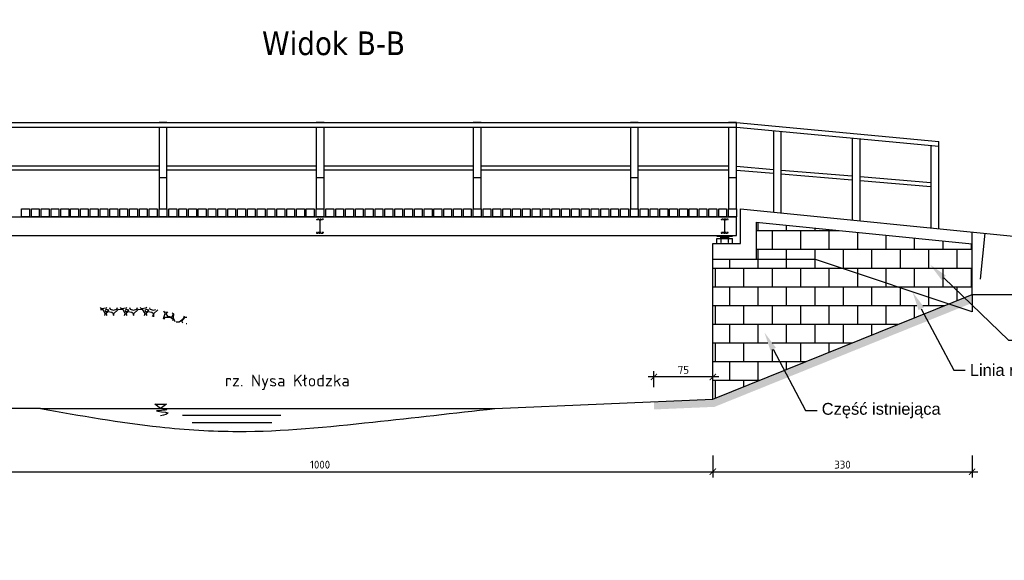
# Model space of a CAD drawing. Header units: millimetres. Extents: x 50975 to 116025, y -42779 to -16535.
# Tile 25 of 28: x 63883 to 65137, y -18034 to -17346. Entities that reach past the tile are written whole.
import ezdxf
from ezdxf import colors
from ezdxf.entities.mleader import LeaderData, LeaderLine
from ezdxf.enums import TextEntityAlignment as Align
from ezdxf.math import Vec2, Vec3

# ---------------------------------------------------------------- set-up
doc = ezdxf.new("R2010")
doc.units = ezdxf.units.MM
doc.header["$LTSCALE"] = 40
doc.header["$PDMODE"] = 35
doc.header["$PDSIZE"] = 10
doc.linetypes.add('DASHED', pattern=[0.75, 0.5, -0.25])
doc.layers.get('0').transparency = 0.4
doc.layers.get('Defpoints').transparency = 0.4
for name, color, linetype in [('K01', 94, 'Continuous'), ('K025', 161, 'Continuous'), ('K10', 10, 'Continuous'), ('Profile', 7, 'Continuous')]:
    doc.layers.add(name, color=color, linetype=linetype)
doc.styles.get("Standard").update_dxf_attribs({"font": 'isocpeur.ttf', "height": 10})
doc.linetypes.add('ZIGZAG', pattern='A,0.00254,-5.08,[131,ltypeshp.shx,S=5.08,R=0,X=-5.08,Y=0],-10.16,[131,ltypeshp.shx,S=5.08,R=180,X=5.08,Y=0],-5.08', length=20.32254)
doc.dimstyles.new('ARCHIC', dxfattribs={"dimtxt": 10, "dimasz": 8, "dimexe": 7.5, "dimexo": 15, "dimgap": 4, "dimtad": 1, "dimdec": 1, "dimrnd": 0.5, "dimtxsty": 'Standard', "dimblk": 'ARCHTICK', "dimcen": 12.5, "dimdle": 7.5, "dimclrd": 94, "dimclre": 94, "dimclrt": 151, "dimazin": 2, "dimtfac": 1, "dimtdec": 1, "dimtmove": 2, "dimatfit": 3, "dimfxl": 7.5, "dimarcsym": 0})

# ---------------------------------------------------------------- blocks, each defined once
blk = doc.blocks.new('c')
at = {"layer": 'Profile'}
for p, q in [((56414, -10814), (56414, -10914)), ((56469, -10814), (56414, -10814)), ((56418, -10896), (56418, -10831)), ((56428, -10821), (56469, -10821)), ((56469, -10821), (56469, -10814)), ((56414, -10914), (56469, -10914)), ((56469, -10906), (56428, -10906)), ((56469, -10914), (56469, -10906))]:
    blk.add_line(p, q, dxfattribs=at)
for centre, start, end in [((56428, -10831), 90, 180), ((56428, -10896), 180, 270)]:
    blk.add_arc(centre, 10, start, end, dxfattribs=at)
blk = doc.blocks.new('_ArchTick')
at = {"color": 0, "linetype": 'ByBlock', "const_width": 0.15}
blk.add_lwpolyline([(-0.5, -0.5), (0.5, 0.5)], dxfattribs=at)
blk = doc.blocks.new('*D334')
at = {"layer": 'Defpoints', "color": 0}
for p in [(63765.8, -17885.8), (64765.8, -17885.8), (64765.8, -17921.3)]:
    blk.add_point(p, dxfattribs=at)
at = {"layer": 'K025', "color": 94, "lineweight": -2}
for p, q in [((63765.8, -17900.8), (63765.8, -17928.8)), ((64765.8, -17900.8), (64765.8, -17928.8)), ((63758.3, -17921.3), (64773.3, -17921.3))]:
    blk.add_line(p, q, dxfattribs=at)
at = {"layer": 'K025', "color": 94, "lineweight": -2, "xscale": 8, "yscale": 8, "zscale": 8, "rotation": 180}
blk.add_blockref('_ArchTick', (63765.8, -17921.3), dxfattribs=at)
at = {"layer": 'K025', "color": 94, "lineweight": -2, "xscale": 8, "yscale": 8, "zscale": 8}
blk.add_blockref('_ArchTick', (64765.8, -17921.3), dxfattribs=at)
at = {"layer": 'K025', "color": 151, "insert": (64265.8, -17912.3), "char_height": 10, "attachment_point": 5}
blk.add_mtext('1000', dxfattribs=at)
blk = doc.blocks.new('*D338')
at = {"layer": 'Defpoints', "color": 0}
for p in [(64765.8, -17885.8), (65095.8, -17885.8), (65095.8, -17921.3)]:
    blk.add_point(p, dxfattribs=at)
at = {"layer": 'K025', "color": 94, "lineweight": -2}
for p, q in [((64765.8, -17900.8), (64765.8, -17928.8)), ((65095.8, -17900.8), (65095.8, -17928.8)), ((64758.3, -17921.3), (65103.3, -17921.3))]:
    blk.add_line(p, q, dxfattribs=at)
at = {"layer": 'K025', "color": 94, "lineweight": -2, "xscale": 8, "yscale": 8, "zscale": 8, "rotation": 180}
blk.add_blockref('_ArchTick', (64765.8, -17921.3), dxfattribs=at)
at = {"layer": 'K025', "color": 94, "lineweight": -2, "xscale": 8, "yscale": 8, "zscale": 8}
blk.add_blockref('_ArchTick', (65095.8, -17921.3), dxfattribs=at)
at = {"layer": 'K025', "color": 151, "insert": (64930.8, -17912.3), "char_height": 10, "attachment_point": 5}
blk.add_mtext('330', dxfattribs=at)
blk = doc.blocks.new('*D392')
at = {"layer": 'Defpoints', "color": 0}
for p in [(64690.8, -17800.7), (64690.8, -17828.8), (64765.8, -17828.8)]:
    blk.add_point(p, dxfattribs=at)
at = {"layer": 'K01', "color": 94, "lineweight": -2}
for p, q in [((64690.8, -17813.8), (64690.8, -17793.2)), ((64765.8, -17813.8), (64765.8, -17793.2)), ((64773.3, -17800.7), (64683.3, -17800.7))]:
    blk.add_line(p, q, dxfattribs=at)
at = {"layer": 'K01', "color": 94, "lineweight": -2, "xscale": 8, "yscale": 8, "zscale": 8, "rotation": 180}
blk.add_blockref('_ArchTick', (64690.8, -17800.7), dxfattribs=at)
at = {"layer": 'K01', "color": 94, "lineweight": -2, "xscale": 8, "yscale": 8, "zscale": 8}
blk.add_blockref('_ArchTick', (64765.8, -17800.7), dxfattribs=at)
at = {"layer": 'K01', "color": 151, "insert": (64728.3, -17791.7), "char_height": 10, "attachment_point": 5}
blk.add_mtext('75', dxfattribs=at)

msp = doc.modelspace()

# ---------------------------------------------------------------- hatches: boundary and pattern name
at = {"layer": 'K01'}
h = msp.add_hatch(dxfattribs=at)
h.set_pattern_fill('APPIANRN', color=256, scale=0.15)
h.set_pattern_definition([(0, (75374.345, -17828.842), (0, 23.8125), []), (90, (75374.345, -17828.842), (-18.0975, 23.8125), [23.8125, -23.8125])])
h.paths.add_polyline_path([(64765.81, -17828.84), (64765.81, -17650.84), (64895.26, -17650.84), (65065.66, -17707.99), (65034.61, -17720.51), (65031.12, -17713.89), (65034.65, -17712.02), (65019.92, -17692.66), (65027.58, -17715.75), (65031.12, -17713.89), (65034.61, -17720.51), (64856.75, -17792.19), (64842.59, -17765.35), (64846.13, -17763.48), (64831.4, -17744.12), (64839.05, -17767.21), (64842.59, -17765.35), (64856.75, -17792.19)])
h.paths.add_polyline_path([(64820.81, -17650.84), (64820.81, -17603.92), (64932.86, -17615.12), (64921.45, -17634.82), (64939.82, -17618.85), (64936.73, -17616.31), (64937.34, -17615.57), (65095.81, -17631.42), (65095.81, -17695.84), (65065.66, -17707.99), (64895.26, -17650.84)])
h = msp.add_hatch(dxfattribs=at)
h.set_pattern_fill('GRAVEL', color=256)
h.set_pattern_definition([(228.012788, (80943.0913, -14998.008), (-203.20000002, -228.59999999), [3.417214, -338.304836]), (184.969741, (80940.8053, -15000.5479), (304.79999988, 25.40000145), [5.864047, -580.54049]), (132.510447, (80934.9633, -15001.0559), (254.0000001, -279.3999999), [4.134815, -409.347228]), (267.273689, (80925.0573, -15007.4059), (25.40000005, 508), [5.340045, -528.664374]), (292.833654, (80924.8033, -15012.7399), (-127.00000001, 304.8), [5.236337, -518.398077]), (357.273689, (80926.8353, -15017.5659), (-508, 25.40000005), [5.340045, -528.664374]), (37.6942405, (80932.1693, -15017.8199), (-330.199999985, -254.00000002), [7.061937, -699.131153]), (72.2553284, (80937.7573, -15013.5019), (177.80000005, 558.799999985), [6.667195, -660.052566]), (121.429566, (80939.7893, -15007.1519), (-203.20000003, 330.19999998), [5.35813, -530.455457]), (175.236358, (80936.9953, -15002.58), (279.4, -25.40000004), [6.117133, -299.73937]), (222.397438, (80930.8993, -15002.0719), (-304.79999999, -279.40000001), [7.91078, -783.167725]), (138.814075, (80950.2033, -15007.66), (-177.8, 152.4), [2.700045, -267.30566]), (171.469234, (80948.1713, -15005.8819), (330.20000001, -50.79999994), [5.13682, -508.54639]), (225, (80943.091, -15005.12), (1e-14, -25.4), [3.592093, -32.32893]), (203.19859, (80941.3133, -15002.072), (127, 50.8), [1.934413, -191.506224]), (291.80141, (80939.5353, -15002.834), (-25.4, 76.2), [2.735656, -134.04753]), (30.963757, (80940.5513, -15005.374), (76.2, 50.8), [4.443197, -143.66298]), (161.56505, (80944.361, -15003.088), (50.8, -25.4), [3.21287, -77.10898]), (16.38954, (80924.8033, -15002.8339), (254, 76.2), [4.50088, -445.588267]), (70.346176, (80929.1213, -15001.5639), (-101.60000001, -279.4), [3.77599, -373.822157]), (293.19859, (80944.3613, -14998.008), (-50.8, 127), [3.8688, -189.571836]), (343.61046, (80945.8853, -15001.5639), (-254, 76.19999998), [4.50088, -445.588267]), (339.443955, (80924.8033, -15018.582), (-127, 50.8), [4.340352, -212.677343]), (294.77514, (80928.8673, -15020.106), (-127.00000015, 279.39999993), [3.63672, -360.035934]), (66.80141, (80944.6153, -15023.408), (50.8, 127), [3.8688, -189.571836]), (17.354025, (80946.1393, -15019.8519), (-330.2, -101.60000002), [4.257827, -421.52376]), (69.443955, (80932.1693, -15023.408), (-50.8, -127), [2.170176, -214.84752]), (101.309932, (80943.0913, -15023.408), (-25.4, 101.6), [1.295146, -128.21995]), (165.963757, (80942.8373, -15022.138), (76.2, -25.4), [5.236337, -99.490546]), (186.009006, (80937.7573, -15020.8679), (254, 25.40000001), [4.85267, -480.41365]), (303.690068, (80940.551, -15007.66), (-25.4, 50.8), [3.66324, -87.917764]), (353.1572266, (80942.5833, -15010.7079), (431.8, -50.79999998), [6.395568, -633.16009]), (60.945396, (80948.9333, -15011.47), (-101.6, -177.8), [2.615082, -258.893923]), (90, (80950.203, -15009.184), (-25.4, 25.4), [1.524, -23.876]), (120.256437, (80937.2493, -15020.106), (101.59999999, -177.8), [3.52867, -349.339408]), (48.012788, (80935.4713, -15017.058), (203.20000002, 228.59999999), [6.83443, -334.887622]), (0, (80940.043, -15011.978), (25.4, 25.4), [6.604, -18.796]), (325.304846, (80946.6473, -15011.9779), (254.0000001, -177.79999986), [4.016096, -397.593167]), (254.054604, (80949.9493, -15014.264), (-25.4, -101.6), [3.69829, -181.2165]), (207.645975, (80948.9333, -15017.8199), (-482.60000002, -253.999999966), [6.02145, -596.124644]), (175.426079, (80943.5993, -15020.6139), (-330.2, 25.4), [6.370295, -630.658465])])
h.paths.add_polyline_path([(64861.44, -17801.08), (65039.3, -17729.4), (65034.61, -17720.51), (64856.75, -17792.19)])
h.paths.add_polyline_path([(64690.81, -17832.09), (64765.81, -17828.84), (64856.75, -17792.19), (64861.44, -17801.08), (64767.95, -17838.76), (64690.81, -17842.09)])
h.paths.add_polyline_path([(65034.61, -17720.51), (65065.66, -17707.99), (65080.26, -17712.89), (65039.3, -17729.4)])
h.paths.add_polyline_path([(65080.26, -17712.89), (65065.66, -17707.99), (65095.81, -17695.84), (65095.81, -17706.62)])
h = msp.add_hatch(dxfattribs=at)
h.set_pattern_fill('GRAVEL', color=256)
h.set_pattern_definition([(228.01279, (65824.3286, -16441.0296), (-203.2, -228.6), [3.41721, -338.30484]), (184.96974, (65822.0426, -16443.5696), (304.7999999, 25.40000145), [5.86405, -580.5405]), (132.51045, (65816.2006, -16444.0776), (254.0000001, -279.3999999), [4.13482, -409.34723]), (267.27369, (65806.2946, -16450.4276), (25.40000005, 508), [5.34005, -528.66437]), (292.833654, (65806.0406, -16455.7616), (-127, 304.8), [5.23634, -518.39808]), (357.27369, (65808.0726, -16460.5876), (-508, 25.40000005), [5.34005, -528.66437]), (37.69424, (65813.4066, -16460.8416), (-330.2, -254.00000002), [7.06194, -699.13115]), (72.25533, (65818.9946, -16456.5236), (177.80000005, 558.8), [6.6672, -660.05257]), (121.429566, (65821.0266, -16450.1736), (-203.2, 330.2), [5.35813, -530.45546]), (175.23636, (65818.2326, -16445.6016), (279.4, -25.4), [6.11713, -299.73937]), (222.397438, (65812.1366, -16445.09356), (-304.8, -279.4), [7.91078, -783.16773]), (138.81407, (65831.4406, -16450.6816), (-177.8, 152.4), [2.70005, -267.30566]), (171.469234, (65829.4086, -16448.9036), (330.2, -50.79999994), [5.13682, -508.5464]), (225, (65824.329, -16448.142), (7e-15, -25.4), [3.5921, -32.32893]), (203.19859, (65822.5506, -16445.0936), (127, 50.8), [1.9344, -191.50622]), (291.8014, (65820.7726, -16445.8556), (-25.4, 76.2), [2.73566, -134.04753]), (30.96376, (65821.7886, -16448.3956), (76.2, 50.8), [4.4432, -143.66298]), (161.56505, (65825.599, -16446.1096), (50.8, -25.4), [3.21287, -77.10898]), (16.38954, (65806.0406, -16445.8556), (254, 76.2), [4.50088, -445.58827]), (70.34618, (65810.3586, -16444.5856), (-101.6, -279.4), [3.776, -373.82216]), (293.19859, (65825.5986, -16441.0296), (-50.8, 127), [3.8688, -189.57184]), (343.61046, (65827.1226, -16444.5856), (-254, 76.2), [4.50088, -445.58827]), (339.44395, (65806.0406, -16461.6036), (-127, 50.8), [4.34035, -212.67734]), (294.77514, (65810.1046, -16463.1276), (-127.0000002, 279.4), [3.63672, -360.03593]), (66.80141, (65825.8526, -16466.4296), (50.8, 127), [3.8688, -189.57184]), (17.354025, (65827.3766, -16462.8736), (-330.2, -101.6), [4.25783, -421.52376]), (69.44395, (65813.4066, -16466.4296), (-50.8, -127), [2.17018, -214.84752]), (101.30993, (65824.3286, -16466.4296), (-25.4, 101.6), [1.29515, -128.21995]), (165.96376, (65824.0746, -16465.1596), (76.2, -25.4), [5.23634, -99.49055]), (186.009006, (65818.9946, -16463.8896), (254, 25.4), [4.85267, -480.41365]), (303.69007, (65821.7886, -16450.6816), (-25.4, 50.8), [3.66324, -87.91776]), (353.157227, (65823.8206, -16453.7296), (431.8, -50.8), [6.39557, -633.1601]), (60.9454, (65830.1706, -16454.4916), (-101.6, -177.8), [2.61508, -258.89392]), (90, (65831.44, -16452.206), (-25.4, 25.4), [1.524, -23.876]), (120.25644, (65818.4866, -16463.1276), (101.6, -177.8), [3.52867, -349.3394]), (48.01279, (65816.7086, -16460.0796), (203.2, 228.6), [6.83443, -334.88762]), (0, (65821.28, -16455), (25.4, 25.4), [6.604, -18.796]), (325.30485, (65827.8846, -16454.9996), (254.0000001, -177.7999999), [4.0161, -397.59317]), (254.0546, (65831.1866, -16457.2856), (-25.4, -101.6), [3.6983, -181.2165]), (207.645975, (65830.1706, -16460.8416), (-482.6, -253.99999997), [6.02145, -596.12464]), (175.42608, (65824.8366, -16463.6356), (-330.2, 25.4), [6.3703, -630.65846])])
edge = h.paths.add_edge_path()
edge.add_line((63996.12, -17722.42), (63996.12, -17712.42))
edge.add_line((63996.12, -17712.42), (64046.12, -17712.42))
edge.add_spline(control_points=[(64046.12, -17712.42), (64049.07, -17713.08), (64052.02, -17713.73), (64054.97, -17714.38)], knot_values=[0, 0, 0, 0, 9.0329855, 9.0329855, 9.0329855, 9.0329855], degree=3, periodic=0)
edge.add_line((64054.97, -17714.38), (64063.42, -17726.25))
edge.add_spline(control_points=[(64063.42, -17726.25), (64057.65, -17724.98), (64051.89, -17723.7), (64046.12, -17722.42)], knot_values=[0, 0, 0, 0, 17.6585646, 17.6585646, 17.6585646, 17.6585646], degree=3, periodic=0)
edge.add_line((64046.12, -17722.42), (63996.12, -17722.42))
edge = h.paths.add_edge_path()
edge.add_line((64067.52, -17717.16), (64073.72, -17728.52))
edge.add_spline(control_points=[(64073.72, -17728.52), (64081.19, -17730.17), (64088.65, -17731.8), (64096.12, -17733.42)], knot_values=[28.1709514, 28.1709514, 28.1709514, 28.1709514, 51.0280406, 51.0280406, 51.0280406, 51.0280406], degree=3, periodic=0)
edge.add_line((64096.12, -17733.42), (64096.12, -17723.42))
edge.add_spline(control_points=[(64096.12, -17723.42), (64086.58, -17721.35), (64077.05, -17719.26), (64067.52, -17717.16)], knot_values=[21.8420676, 21.8420676, 21.8420676, 21.8420676, 51.0280406, 51.0280406, 51.0280406, 51.0280406], degree=3, periodic=0)
edge = h.paths.add_edge_path()
edge.add_line((64067.52, -17717.16), (64073.72, -17728.52))
edge.add_spline(control_points=[(64073.72, -17728.52), (64070.29, -17727.77), (64066.85, -17727.01), (64063.42, -17726.25)], knot_values=[17.6585646, 17.6585646, 17.6585646, 17.6585646, 28.1709514, 28.1709514, 28.1709514, 28.1709514], degree=3, periodic=0)
edge.add_line((64063.42, -17726.25), (64054.97, -17714.38))
edge.add_spline(control_points=[(64054.97, -17714.38), (64059.15, -17715.31), (64063.34, -17716.23), (64067.52, -17717.16)], knot_values=[9.0329855, 9.0329855, 9.0329855, 9.0329855, 21.8420676, 21.8420676, 21.8420676, 21.8420676], degree=3, periodic=0)
h.paths.add_polyline_path([(63986.12, -17712.42), (63996.12, -17712.42), (63996.12, -17722.42), (63986.12, -17722.42)])

# ---------------------------------------------------------------- linework, layer by layer
for p, q in [((65111.87, -17617.95), (65106.02, -17676.37)), ((63909.94, -17840.84), (64488.26, -17840.84)), ((64062.83, -17840.84), (64055.35, -17835.47)), ((64055.35, -17835.47), (64070.31, -17835.47)), ((64070.31, -17835.47), (64062.83, -17840.84)), ((64215.71, -17849.76), (64090.55, -17849.76)), ((64204.19, -17858.92), (64102.96, -17858.92))]:
    msp.add_line(p, q, dxfattribs=at)
at = {"layer": 'K01', "linetype": 'DASHED', "ltscale": 0.1}
for points in [[(64261.26, -17617.84), (64270.36, -17617.84), (64270.36, -17617.04), (64266.97, -17617.04, -0.4142136), (64266.07, -17616.14), (64266.07, -17601.54, -0.4142136), (64266.97, -17600.64), (64270.36, -17600.64), (64270.36, -17599.84), (64261.26, -17599.84), (64261.26, -17600.64), (64264.64, -17600.64, -0.4142136), (64265.54, -17601.54), (64265.54, -17616.14, -0.4142136), (64264.64, -17617.04), (64261.26, -17617.04)], [(64776.26, -17617.84), (64785.36, -17617.84), (64785.36, -17617.04), (64781.97, -17617.04, -0.4142136), (64781.07, -17616.14), (64781.07, -17601.54, -0.4142136), (64781.97, -17600.64), (64785.36, -17600.64), (64785.36, -17599.84), (64776.26, -17599.84), (64776.26, -17600.64), (64779.64, -17600.64, -0.4142136), (64780.54, -17601.54), (64780.54, -17616.14, -0.4142136), (64779.64, -17617.04), (64776.26, -17617.04)]]:
    msp.add_lwpolyline(points, format="xyb", close=True, dxfattribs=at)
at = {"layer": 'K01'}
msp.add_spline([(64062.83, -17840.84), (64070.69, -17842.42), (64057.51, -17843.98), (64072.03, -17846.55), (64062.65, -17850.35)], degree=3, dxfattribs=at)
at = {"layer": 'K025'}
for p, q in [((63735.81, -17476.84), (64795.81, -17476.84)), ((63735.81, -17482.84), (64795.81, -17482.84)), ((64070.81, -17476.84), (64060.81, -17476.84)), ((64060.81, -17482.84), (64060.81, -17586.84)), ((64070.81, -17586.84), (64070.81, -17482.84)), ((64270.81, -17476.84), (64260.81, -17476.84)), ((64260.81, -17482.84), (64260.81, -17586.84)), ((64270.81, -17586.84), (64270.81, -17482.84)), ((64470.81, -17476.84), (64460.81, -17476.84)), ((64460.81, -17482.84), (64460.81, -17586.84)), ((64470.81, -17586.84), (64470.81, -17482.84)), ((64670.81, -17476.84), (64660.81, -17476.84)), ((64660.81, -17482.84), (64660.81, -17586.84)), ((64670.81, -17586.84), (64670.81, -17482.84)), ((64795.81, -17476.84), (64785.81, -17476.84)), ((64785.81, -17482.84), (64785.81, -17586.84)), ((64795.81, -17476.84), (65053.27, -17501.09)), ((64795.81, -17482.84), (64795.81, -17476.84)), ((64795.81, -17586.84), (64795.81, -17482.84)), ((64795.81, -17482.84), (65053.27, -17507.09)), ((64842.85, -17487.27), (64842.85, -17591.05)), ((64852.85, -17592.05), (64852.85, -17488.21)), ((64943.27, -17496.73), (64943.27, -17601.09)), ((64953.27, -17602.09), (64953.27, -17497.67)), ((65043.27, -17506.15), (65043.27, -17611.09)), ((65053.27, -17612.09), (65053.27, -17501.09)), ((63870.81, -17532.34), (64060.81, -17532.34)), ((64070.81, -17532.34), (64260.81, -17532.34)), ((64270.81, -17532.34), (64460.81, -17532.34)), ((64470.81, -17532.34), (64660.81, -17532.34)), ((64670.81, -17532.34), (64785.81, -17532.34)), ((64795.81, -17532.75), (64842.85, -17536.65)), ((63870.81, -17537.34), (64060.81, -17537.34)), ((64060.81, -17546.84), (64070.81, -17546.84)), ((64070.81, -17537.34), (64260.81, -17537.34)), ((64260.81, -17546.84), (64270.81, -17546.84)), ((64270.81, -17537.34), (64460.81, -17537.34)), ((64460.81, -17546.84), (64470.81, -17546.84)), ((64470.81, -17537.34), (64660.81, -17537.34)), ((64660.81, -17546.84), (64670.81, -17546.84)), ((64670.81, -17537.34), (64785.81, -17537.34)), ((64785.81, -17546.84), (64795.81, -17546.84)), ((64795.81, -17537.77), (64842.85, -17541.67)), ((64852.85, -17537.48), (64943.27, -17544.97)), ((64852.85, -17542.5), (64943.27, -17549.99)), ((64953.27, -17545.8), (65043.27, -17553.25)), ((64953.27, -17550.81), (65043.27, -17558.27)), ((63735.81, -17596.84), (64795.81, -17596.84)), ((63885.81, -17596.84), (63885.81, -17586.84)), ((63885.81, -17586.84), (63895.81, -17586.84)), ((63885.81, -17596.84), (63885.81, -17586.84)), ((63885.81, -17586.84), (63895.81, -17586.84)), ((63895.81, -17596.84), (63885.81, -17596.84)), ((63895.81, -17596.84), (63885.81, -17596.84)), ((63895.81, -17586.84), (63895.81, -17596.84)), ((63895.81, -17586.84), (63895.81, -17596.84)), ((63898.31, -17596.84), (63898.31, -17586.84)), ((63898.31, -17586.84), (63908.31, -17586.84)), ((63908.31, -17596.84), (63898.31, -17596.84)), ((63908.31, -17586.84), (63908.31, -17596.84)), ((63910.77, -17596.84), (63910.77, -17586.84)), ((63910.77, -17586.84), (63920.77, -17586.84)), ((63920.77, -17596.84), (63910.77, -17596.84)), ((63920.77, -17586.84), (63920.77, -17596.84)), ((63923.31, -17596.84), (63923.31, -17586.84)), ((63923.31, -17586.84), (63933.31, -17586.84)), ((63933.31, -17596.84), (63923.31, -17596.84)), ((63933.31, -17586.84), (63933.31, -17596.84)), ((63935.81, -17596.84), (63935.81, -17586.84)), ((63935.81, -17586.84), (63945.81, -17586.84)), ((63945.81, -17596.84), (63935.81, -17596.84)), ((63945.81, -17586.84), (63945.81, -17596.84)), ((63948.31, -17596.84), (63948.31, -17586.84)), ((63948.31, -17586.84), (63958.31, -17586.84)), ((63958.31, -17596.84), (63948.31, -17596.84)), ((63958.31, -17586.84), (63958.31, -17596.84)), ((63960.77, -17596.84), (63960.77, -17586.84)), ((63960.77, -17586.84), (63970.77, -17586.84)), ((63970.77, -17596.84), (63960.77, -17596.84)), ((63970.77, -17586.84), (63970.77, -17596.84)), ((63973.31, -17596.84), (63973.31, -17586.84)), ((63973.31, -17586.84), (63983.31, -17586.84)), ((63983.31, -17596.84), (63973.31, -17596.84)), ((63983.31, -17586.84), (63983.31, -17596.84)), ((63985.81, -17596.84), (63985.81, -17586.84)), ((63985.81, -17586.84), (63995.81, -17586.84)), ((63995.81, -17596.84), (63985.81, -17596.84)), ((63995.81, -17586.84), (63995.81, -17596.84)), ((63998.31, -17596.84), (63998.31, -17586.84)), ((63998.31, -17586.84), (64008.31, -17586.84)), ((64008.31, -17596.84), (63998.31, -17596.84)), ((64008.31, -17586.84), (64008.31, -17596.84)), ((64010.77, -17596.84), (64010.77, -17586.84)), ((64010.77, -17586.84), (64020.77, -17586.84)), ((64020.77, -17596.84), (64010.77, -17596.84)), ((64020.77, -17586.84), (64020.77, -17596.84)), ((64023.31, -17596.84), (64023.31, -17586.84)), ((64023.31, -17586.84), (64033.31, -17586.84)), ((64033.31, -17596.84), (64023.31, -17596.84)), ((64033.31, -17586.84), (64033.31, -17596.84)), ((64035.81, -17596.84), (64035.81, -17586.84)), ((64035.81, -17586.84), (64045.81, -17586.84)), ((64035.81, -17596.84), (64035.81, -17586.84)), ((64035.81, -17586.84), (64045.81, -17586.84)), ((64045.81, -17596.84), (64035.81, -17596.84)), ((64045.81, -17596.84), (64035.81, -17596.84)), ((64045.81, -17586.84), (64045.81, -17596.84)), ((64045.81, -17586.84), (64045.81, -17596.84)), ((64048.31, -17596.84), (64048.31, -17586.84)), ((64048.31, -17586.84), (64058.31, -17586.84)), ((64058.31, -17596.84), (64048.31, -17596.84)), ((64058.31, -17586.84), (64058.31, -17596.84)), ((64060.81, -17596.84), (64060.81, -17586.84)), ((64060.81, -17586.84), (64070.81, -17586.84)), ((64070.81, -17596.84), (64060.81, -17596.84)), ((64070.81, -17586.84), (64070.81, -17596.84)), ((64073.31, -17596.84), (64073.31, -17586.84)), ((64073.31, -17586.84), (64083.31, -17586.84)), ((64083.31, -17596.84), (64073.31, -17596.84)), ((64083.31, -17586.84), (64083.31, -17596.84)), ((64085.81, -17596.84), (64085.81, -17586.84)), ((64085.81, -17586.84), (64095.81, -17586.84)), ((64095.81, -17596.84), (64085.81, -17596.84)), ((64095.81, -17586.84), (64095.81, -17596.84)), ((64098.31, -17596.84), (64098.31, -17586.84)), ((64098.31, -17586.84), (64108.31, -17586.84)), ((64108.31, -17596.84), (64098.31, -17596.84)), ((64108.31, -17586.84), (64108.31, -17596.84)), ((64110.77, -17596.84), (64110.77, -17586.84)), ((64110.77, -17586.84), (64120.77, -17586.84)), ((64120.77, -17596.84), (64110.77, -17596.84)), ((64120.77, -17586.84), (64120.77, -17596.84)), ((64123.31, -17596.84), (64123.31, -17586.84)), ((64123.31, -17586.84), (64133.31, -17586.84)), ((64133.31, -17596.84), (64123.31, -17596.84)), ((64133.31, -17586.84), (64133.31, -17596.84)), ((64135.81, -17596.84), (64135.81, -17586.84)), ((64135.81, -17586.84), (64145.81, -17586.84)), ((64145.81, -17596.84), (64135.81, -17596.84)), ((64145.81, -17586.84), (64145.81, -17596.84)), ((64148.31, -17596.84), (64148.31, -17586.84)), ((64148.31, -17586.84), (64158.31, -17586.84)), ((64158.31, -17596.84), (64148.31, -17596.84)), ((64158.31, -17586.84), (64158.31, -17596.84)), ((64160.77, -17596.84), (64160.77, -17586.84)), ((64160.77, -17586.84), (64170.77, -17586.84)), ((64170.77, -17596.84), (64160.77, -17596.84)), ((64170.77, -17586.84), (64170.77, -17596.84)), ((64173.31, -17596.84), (64173.31, -17586.84)), ((64173.31, -17586.84), (64183.31, -17586.84)), ((64183.31, -17596.84), (64173.31, -17596.84)), ((64183.31, -17586.84), (64183.31, -17596.84)), ((64185.81, -17596.84), (64185.81, -17586.84)), ((64185.81, -17586.84), (64195.81, -17586.84)), ((64185.81, -17596.84), (64185.81, -17586.84)), ((64185.81, -17586.84), (64195.81, -17586.84)), ((64195.81, -17596.84), (64185.81, -17596.84)), ((64195.81, -17596.84), (64185.81, -17596.84)), ((64195.81, -17586.84), (64195.81, -17596.84)), ((64195.81, -17586.84), (64195.81, -17596.84)), ((64198.31, -17596.84), (64198.31, -17586.84)), ((64198.31, -17586.84), (64208.31, -17586.84)), ((64208.31, -17596.84), (64198.31, -17596.84)), ((64208.31, -17586.84), (64208.31, -17596.84)), ((64210.77, -17596.84), (64210.77, -17586.84)), ((64210.77, -17586.84), (64220.77, -17586.84)), ((64220.77, -17596.84), (64210.77, -17596.84)), ((64220.77, -17586.84), (64220.77, -17596.84)), ((64223.31, -17596.84), (64223.31, -17586.84)), ((64223.31, -17586.84), (64233.31, -17586.84)), ((64233.31, -17596.84), (64223.31, -17596.84)), ((64233.31, -17586.84), (64233.31, -17596.84)), ((64235.81, -17596.84), (64235.81, -17586.84)), ((64235.81, -17586.84), (64245.81, -17586.84)), ((64245.81, -17596.84), (64235.81, -17596.84)), ((64245.81, -17586.84), (64245.81, -17596.84)), ((64248.31, -17596.84), (64248.31, -17586.84)), ((64248.31, -17586.84), (64258.31, -17586.84)), ((64258.31, -17596.84), (64248.31, -17596.84)), ((64258.31, -17586.84), (64258.31, -17596.84)), ((64260.77, -17596.84), (64260.77, -17586.84)), ((64260.77, -17586.84), (64270.77, -17586.84)), ((64270.77, -17596.84), (64260.77, -17596.84)), ((64270.77, -17586.84), (64270.77, -17596.84)), ((64273.31, -17596.84), (64273.31, -17586.84)), ((64273.31, -17586.84), (64283.31, -17586.84)), ((64283.31, -17596.84), (64273.31, -17596.84)), ((64283.31, -17586.84), (64283.31, -17596.84)), ((64285.81, -17596.84), (64285.81, -17586.84)), ((64285.81, -17586.84), (64295.81, -17586.84)), ((64295.81, -17596.84), (64285.81, -17596.84)), ((64295.81, -17586.84), (64295.81, -17596.84)), ((64298.31, -17596.84), (64298.31, -17586.84)), ((64298.31, -17586.84), (64308.31, -17586.84)), ((64308.31, -17596.84), (64298.31, -17596.84)), ((64308.31, -17586.84), (64308.31, -17596.84)), ((64310.77, -17596.84), (64310.77, -17586.84)), ((64310.77, -17586.84), (64320.77, -17586.84)), ((64320.77, -17596.84), (64310.77, -17596.84)), ((64320.77, -17586.84), (64320.77, -17596.84)), ((64323.31, -17596.84), (64323.31, -17586.84)), ((64323.31, -17586.84), (64333.31, -17586.84)), ((64333.31, -17596.84), (64323.31, -17596.84)), ((64333.31, -17586.84), (64333.31, -17596.84)), ((64335.81, -17596.84), (64335.81, -17586.84)), ((64335.81, -17586.84), (64345.81, -17586.84)), ((64335.81, -17596.84), (64335.81, -17586.84)), ((64335.81, -17586.84), (64345.81, -17586.84)), ((64345.81, -17596.84), (64335.81, -17596.84)), ((64345.81, -17596.84), (64335.81, -17596.84)), ((64345.81, -17586.84), (64345.81, -17596.84)), ((64345.81, -17586.84), (64345.81, -17596.84)), ((64348.31, -17596.84), (64348.31, -17586.84)), ((64348.31, -17586.84), (64358.31, -17586.84)), ((64358.31, -17596.84), (64348.31, -17596.84)), ((64358.31, -17586.84), (64358.31, -17596.84)), ((64360.77, -17596.84), (64360.77, -17586.84)), ((64360.77, -17586.84), (64370.77, -17586.84)), ((64370.77, -17596.84), (64360.77, -17596.84)), ((64370.77, -17586.84), (64370.77, -17596.84)), ((64373.31, -17596.84), (64373.31, -17586.84)), ((64373.31, -17586.84), (64383.31, -17586.84)), ((64383.31, -17596.84), (64373.31, -17596.84)), ((64383.31, -17586.84), (64383.31, -17596.84)), ((64385.81, -17596.84), (64385.81, -17586.84)), ((64385.81, -17586.84), (64395.81, -17586.84)), ((64395.81, -17596.84), (64385.81, -17596.84)), ((64395.81, -17586.84), (64395.81, -17596.84)), ((64398.31, -17596.84), (64398.31, -17586.84)), ((64398.31, -17586.84), (64408.31, -17586.84)), ((64408.31, -17596.84), (64398.31, -17596.84)), ((64408.31, -17586.84), (64408.31, -17596.84)), ((64410.77, -17596.84), (64410.77, -17586.84)), ((64410.77, -17586.84), (64420.77, -17586.84)), ((64420.77, -17596.84), (64410.77, -17596.84)), ((64420.77, -17586.84), (64420.77, -17596.84)), ((64423.31, -17596.84), (64423.31, -17586.84)), ((64423.31, -17586.84), (64433.31, -17586.84)), ((64433.31, -17596.84), (64423.31, -17596.84)), ((64433.31, -17586.84), (64433.31, -17596.84)), ((64435.81, -17596.84), (64435.81, -17586.84)), ((64435.81, -17586.84), (64445.81, -17586.84)), ((64445.81, -17596.84), (64435.81, -17596.84)), ((64445.81, -17586.84), (64445.81, -17596.84)), ((64448.31, -17596.84), (64448.31, -17586.84)), ((64448.31, -17586.84), (64458.31, -17586.84)), ((64458.31, -17596.84), (64448.31, -17596.84)), ((64458.31, -17586.84), (64458.31, -17596.84)), ((64460.77, -17596.84), (64460.77, -17586.84)), ((64460.77, -17586.84), (64470.77, -17586.84)), ((64470.77, -17596.84), (64460.77, -17596.84)), ((64470.77, -17586.84), (64470.77, -17596.84)), ((64473.31, -17596.84), (64473.31, -17586.84)), ((64473.31, -17586.84), (64483.31, -17586.84)), ((64483.31, -17596.84), (64473.31, -17596.84)), ((64483.31, -17586.84), (64483.31, -17596.84)), ((64485.81, -17596.84), (64485.81, -17586.84)), ((64485.81, -17586.84), (64495.81, -17586.84)), ((64485.81, -17596.84), (64485.81, -17586.84)), ((64485.81, -17586.84), (64495.81, -17586.84)), ((64495.81, -17596.84), (64485.81, -17596.84)), ((64495.81, -17596.84), (64485.81, -17596.84)), ((64495.81, -17586.84), (64495.81, -17596.84)), ((64495.81, -17586.84), (64495.81, -17596.84)), ((64498.31, -17596.84), (64498.31, -17586.84)), ((64498.31, -17586.84), (64508.31, -17586.84)), ((64508.31, -17596.84), (64498.31, -17596.84)), ((64508.31, -17586.84), (64508.31, -17596.84)), ((64510.77, -17596.84), (64510.77, -17586.84)), ((64510.77, -17586.84), (64520.77, -17586.84)), ((64520.77, -17596.84), (64510.77, -17596.84)), ((64520.77, -17586.84), (64520.77, -17596.84)), ((64523.31, -17596.84), (64523.31, -17586.84)), ((64523.31, -17586.84), (64533.31, -17586.84)), ((64533.31, -17596.84), (64523.31, -17596.84)), ((64533.31, -17586.84), (64533.31, -17596.84)), ((64535.81, -17596.84), (64535.81, -17586.84)), ((64535.81, -17586.84), (64545.81, -17586.84)), ((64545.81, -17596.84), (64535.81, -17596.84)), ((64545.81, -17586.84), (64545.81, -17596.84)), ((64548.31, -17596.84), (64548.31, -17586.84)), ((64548.31, -17586.84), (64558.31, -17586.84)), ((64558.31, -17596.84), (64548.31, -17596.84)), ((64558.31, -17586.84), (64558.31, -17596.84)), ((64560.77, -17596.84), (64560.77, -17586.84)), ((64560.77, -17586.84), (64570.77, -17586.84)), ((64570.77, -17596.84), (64560.77, -17596.84)), ((64570.77, -17586.84), (64570.77, -17596.84)), ((64573.31, -17596.84), (64573.31, -17586.84)), ((64573.31, -17586.84), (64583.31, -17586.84)), ((64583.31, -17596.84), (64573.31, -17596.84)), ((64583.31, -17586.84), (64583.31, -17596.84)), ((64585.81, -17596.84), (64585.81, -17586.84)), ((64585.81, -17586.84), (64595.81, -17586.84)), ((64595.81, -17596.84), (64585.81, -17596.84)), ((64595.81, -17586.84), (64595.81, -17596.84)), ((64598.31, -17596.84), (64598.31, -17586.84)), ((64598.31, -17586.84), (64608.31, -17586.84)), ((64608.31, -17596.84), (64598.31, -17596.84)), ((64608.31, -17586.84), (64608.31, -17596.84)), ((64610.77, -17596.84), (64610.77, -17586.84)), ((64610.77, -17586.84), (64620.77, -17586.84)), ((64620.77, -17596.84), (64610.77, -17596.84)), ((64620.77, -17586.84), (64620.77, -17596.84)), ((64623.31, -17596.84), (64623.31, -17586.84)), ((64623.31, -17586.84), (64633.31, -17586.84)), ((64633.31, -17596.84), (64623.31, -17596.84)), ((64633.31, -17586.84), (64633.31, -17596.84)), ((64635.81, -17596.84), (64635.81, -17586.84)), ((64635.81, -17586.84), (64645.81, -17586.84)), ((64635.81, -17596.84), (64635.81, -17586.84)), ((64635.81, -17586.84), (64645.81, -17586.84)), ((64645.81, -17596.84), (64635.81, -17596.84)), ((64645.81, -17596.84), (64635.81, -17596.84)), ((64645.81, -17586.84), (64645.81, -17596.84)), ((64645.81, -17586.84), (64645.81, -17596.84)), ((64648.31, -17596.84), (64648.31, -17586.84)), ((64648.31, -17586.84), (64658.31, -17586.84)), ((64658.31, -17596.84), (64648.31, -17596.84)), ((64658.31, -17586.84), (64658.31, -17596.84)), ((64660.81, -17596.84), (64660.81, -17586.84)), ((64660.81, -17586.84), (64670.81, -17586.84)), ((64670.81, -17596.84), (64660.81, -17596.84)), ((64670.81, -17586.84), (64670.81, -17596.84)), ((64673.31, -17596.84), (64673.31, -17586.84)), ((64673.31, -17586.84), (64683.31, -17586.84)), ((64683.31, -17596.84), (64673.31, -17596.84)), ((64683.31, -17586.84), (64683.31, -17596.84)), ((64685.81, -17596.84), (64685.81, -17586.84)), ((64685.81, -17586.84), (64695.81, -17586.84)), ((64695.81, -17596.84), (64685.81, -17596.84)), ((64695.81, -17586.84), (64695.81, -17596.84)), ((64698.31, -17596.84), (64698.31, -17586.84)), ((64698.31, -17586.84), (64708.31, -17586.84)), ((64708.31, -17596.84), (64698.31, -17596.84)), ((64708.31, -17586.84), (64708.31, -17596.84)), ((64710.77, -17596.84), (64710.77, -17586.84)), ((64710.77, -17586.84), (64720.77, -17586.84)), ((64720.77, -17596.84), (64710.77, -17596.84)), ((64720.77, -17586.84), (64720.77, -17596.84)), ((64723.31, -17596.84), (64723.31, -17586.84)), ((64723.31, -17586.84), (64733.31, -17586.84)), ((64733.31, -17596.84), (64723.31, -17596.84)), ((64733.31, -17586.84), (64733.31, -17596.84)), ((64735.81, -17596.84), (64735.81, -17586.84)), ((64735.81, -17586.84), (64745.81, -17586.84)), ((64745.81, -17596.84), (64735.81, -17596.84)), ((64745.81, -17586.84), (64745.81, -17596.84)), ((64748.31, -17596.84), (64748.31, -17586.84)), ((64748.31, -17586.84), (64758.31, -17586.84)), ((64758.31, -17596.84), (64748.31, -17596.84)), ((64758.31, -17586.84), (64758.31, -17596.84)), ((64760.77, -17596.84), (64760.77, -17586.84)), ((64760.77, -17586.84), (64770.77, -17586.84)), ((64770.77, -17596.84), (64760.77, -17596.84)), ((64770.77, -17586.84), (64770.77, -17596.84)), ((64773.31, -17596.84), (64773.31, -17586.84)), ((64773.31, -17586.84), (64783.31, -17586.84)), ((64783.31, -17596.84), (64773.31, -17596.84)), ((64783.31, -17586.84), (64783.31, -17596.84)), ((64785.81, -17596.84), (64785.81, -17586.84)), ((64785.81, -17586.84), (64795.81, -17586.84)), ((64795.81, -17596.84), (64785.81, -17596.84)), ((64795.81, -17586.84), (64795.81, -17596.84)), ((64795.81, -17620.84), (64795.81, -17596.84)), ((64800.81, -17630.84), (64800.81, -17586.84)), ((64800.81, -17586.84), (65550.01, -17661.76)), ((64820.81, -17603.92), (65095.81, -17631.42)), ((64820.81, -17603.92), (64820.81, -17650.84)), ((63765.81, -17620.84), (64795.81, -17620.84)), ((64765.81, -17620.84), (64795.81, -17620.84)), ((64770.81, -17620.84), (64790.81, -17620.84)), ((64770.81, -17621.84), (64770.81, -17620.84)), ((64770.81, -17621.84), (64790.81, -17621.84)), ((64781.61, -17621.84), (64780.01, -17621.84)), ((64780.01, -17621.84), (64780.01, -17622.39)), ((64781.61, -17621.84), (64781.61, -17622.39)), ((64790.81, -17621.84), (64790.81, -17620.84)), ((65095.81, -17695.84), (65095.81, -17616.34)), ((64765.81, -17828.84), (64765.81, -17630.84)), ((64765.81, -17630.84), (64800.81, -17630.84)), ((64770.81, -17630.84), (64770.81, -17624.44)), ((64770.81, -17624.44), (64790.81, -17624.44)), ((64775.81, -17623.99), (64775.81, -17622.39)), ((64775.81, -17622.39), (64785.81, -17622.39)), ((64785.81, -17622.39), (64785.81, -17623.99)), ((64790.81, -17630.84), (64790.81, -17624.44)), ((64765.81, -17828.84), (65095.81, -17695.84)), ((65095.81, -17695.84), (65695.25, -17695.84)), ((65095.81, -17695.84), (65095.81, -17718.1)), ((64488.26, -17840.84), (64765.81, -17828.84)), ((63909.94, -17840.84), (63765.81, -17840.84))]:
    msp.add_line(p, q, dxfattribs=at)
at = {"layer": 'K025', "linetype": 'ZIGZAG', "ltscale": 0.01}
for p in [(64765.81, -17650.84), (65095.81, -17718.1)]:
    msp.add_line(p, (64895.26, -17650.84), dxfattribs=at)
at = {"layer": 'K025'}
msp.add_spline([(63909.94, -17840.84), (64061.97, -17864.31), (64161.05, -17870), (64333.14, -17858.14), (64488.26, -17840.84)], degree=3, dxfattribs=at)

# ---------------------------------------------------------------- block references
at = {"layer": 'K025', "color": 1, "xscale": 0.1, "yscale": 0.1, "zscale": 0.1, "rotation": 270}
msp.add_blockref('c', (65867.18, -11982.63), dxfattribs=at)

# ---------------------------------------------------------------- texts
at = {"layer": 'K01'}
msp.add_text('rz. Nysa Kłodzka', height=15, dxfattribs=at).set_placement((64224.15, -17812.79, 7560.06), align=Align.CENTER)
at = {"layer": 'K10', "insert": (64191.97, -17361.27), "char_height": 30, "width": 662.7761, "attachment_point": 1, "bg_fill": 2}
msp.add_mtext('{\\fTahoma|b0|i0|c238|p34;Widok B-B}', dxfattribs=at)

# ---------------------------------------------------------------- dimensions: what is measured, and where the dimension line sits
at = {"layer": 'K01', "color": 1}
dim = msp.add_aligned_dim(p1=(64765.81, -17828.84), p2=(64690.81, -17828.84), distance=-28.17, dimstyle='ARCHIC', dxfattribs=at)
dim.commit()
dim.dimension.update_dxf_attribs({"geometry": '*D392', "text_midpoint": (64728.31, -17791.67)})
at = {"layer": 'K025', "color": 1}
for base, p1, p2, picture, middle in [((64765.81, -17921.33), (63765.81, -17885.84), (64765.81, -17885.84), '*D334', (64265.81, -17912.33)), ((65095.81, -17921.33), (64765.81, -17885.84), (65095.81, -17885.84), '*D338', (64930.81, -17912.33))]:
    dim = msp.add_linear_dim(base=base, p1=p1, p2=p2, dimstyle='ARCHIC', dxfattribs=at)
    dim.commit()
    dim.dimension.update_dxf_attribs({"geometry": picture, "text_midpoint": middle})

# ---------------------------------------------------------------- leaders
at = {"layer": 'K01', "linetype": 'ZIGZAG'}
ml = msp.add_multileader_mtext('Standard', dxfattribs=at)
ml.set_content('{\\f@Arial Unicode MS|b0|i0|c238|p34;Część dobudowana}', color=256)
ml.set_leader_properties()
ml.build(insert=Vec2(0, 0))
ml.multileader.update_dxf_attribs({"text_right_attachment_type": 6, "dogleg_length": 0.36, "arrow_head_size": 24, "scale": 3})
ctx = ml.context
ctx.base_point, ctx.scale, ctx.char_height, ctx.arrow_head_size, ctx.landing_gap_size, ctx.plane_origin = Vec3(65156.87, -17753.74), 3, 15, 24, 6, Vec3(65546.87, -17440.3)
ctx.right_attachment = 6
notes = []
notes.append((ctx, [(0, (1, 1, 0), (65142.32, -17753.74), (1, 0), 14.55, [(0, [(65042.34, -17657.95)], 256, [])])]))
ctx.mtext.insert, ctx.mtext.width, ctx.mtext.flow_direction = Vec3(65162.87, -17744.06), 216.1592, 5
ml = msp.add_multileader_mtext('Standard', dxfattribs=at)
ml.set_content('{\\f@Arial Unicode MS|b0|i0|c238|p34;Linia rozbiórki muru}', color=256)
ml.set_leader_properties()
ml.build(insert=Vec2(0, 0))
ml.multileader.update_dxf_attribs({"text_right_attachment_type": 6, "dogleg_length": 0.36, "arrow_head_size": 24, "scale": 3})
ctx = ml.context
ctx.base_point, ctx.scale, ctx.char_height, ctx.arrow_head_size, ctx.landing_gap_size, ctx.plane_origin = Vec3(65086.89, -17792.03), 3, 15, 24, 6, Vec3(65601.92, -17713.6)
ctx.right_attachment = 6
notes.append((ctx, [(0, (1, 1, 0), (65072.34, -17792.03), (1, 0), 14.55, [(0, [(65019.92, -17692.66)], 256, [])])]))
ctx.mtext.insert, ctx.mtext.width, ctx.mtext.flow_direction = Vec3(65092.89, -17784.4), 216.1592, 5
ml = msp.add_multileader_mtext('Standard', dxfattribs=at)
ml.set_content('{\\f@Arial Unicode MS|b0|i0|c238|p34;Część istniejąca}', color=256)
ml.set_leader_properties()
ml.build(insert=Vec2(0, 0))
ml.multileader.update_dxf_attribs({"text_right_attachment_type": 6, "dogleg_length": 0.36, "arrow_head_size": 24, "scale": 3})
ctx = ml.context
ctx.base_point, ctx.scale, ctx.char_height, ctx.arrow_head_size, ctx.landing_gap_size, ctx.plane_origin = Vec3(64898.37, -17843.49), 3, 15, 24, 6, Vec3(65413.4, -17765.06)
ctx.right_attachment = 6
notes.append((ctx, [(0, (1, 1, 0), (64883.82, -17843.49), (1, 0), 14.55, [(0, [(64831.4, -17744.12)], 256, [])])]))
ctx.mtext.insert, ctx.mtext.width, ctx.mtext.flow_direction = Vec3(64904.37, -17833.8), 216.1592, 5
ml = msp.add_multileader_mtext('Standard', dxfattribs=at)
ml.set_content('{\\f@Arial Unicode MS|b0|i0|c238|p34;Umocnienie skarpy \\Pkamieniem polnym\\Pna zaprawie cem.-piask.}', color=256)
ml.set_leader_properties()
ml.build(insert=Vec2(0, 0))
ml.multileader.update_dxf_attribs({"text_right_attachment_type": 6, "dogleg_length": 0.36, "arrow_head_size": 24, "scale": 3})
ctx = ml.context
ctx.base_point, ctx.scale, ctx.char_height, ctx.arrow_head_size, ctx.landing_gap_size, ctx.plane_origin = Vec3(63331.83, -17973.76), 3, 15, 24, 6, Vec3(64209.11, -17822.64)
ctx.right_attachment = 6
notes.append((ctx, [(0, (1, 1, 0), (63581.04, -17983.35), (-1, 0), 14.55, [(0, [(63633.21, -17795.46)], 256, [])])]))
ctx.mtext.insert, ctx.mtext.width, ctx.mtext.flow_direction = Vec3(63337.83, -17964.17), 269.457, 5
for ctx, leaders in notes:
    for number, flags, end, landing, length, lines in leaders:
        leader = LeaderData()
        leader.index, (leader.has_last_leader_line, leader.has_dogleg_vector, leader.attachment_direction) = number, flags
        leader.last_leader_point, leader.dogleg_vector, leader.dogleg_length = Vec3(end), Vec3(landing), length
        for number, points, colour, breaks in lines:
            line = LeaderLine()
            line.index, line.vertices, line.color, line.breaks = number, Vec3.list(points), colors.encode_raw_color(colour), breaks
            leader.lines.append(line)
        ctx.leaders.append(leader)

doc.saveas('drawing.dxf')
